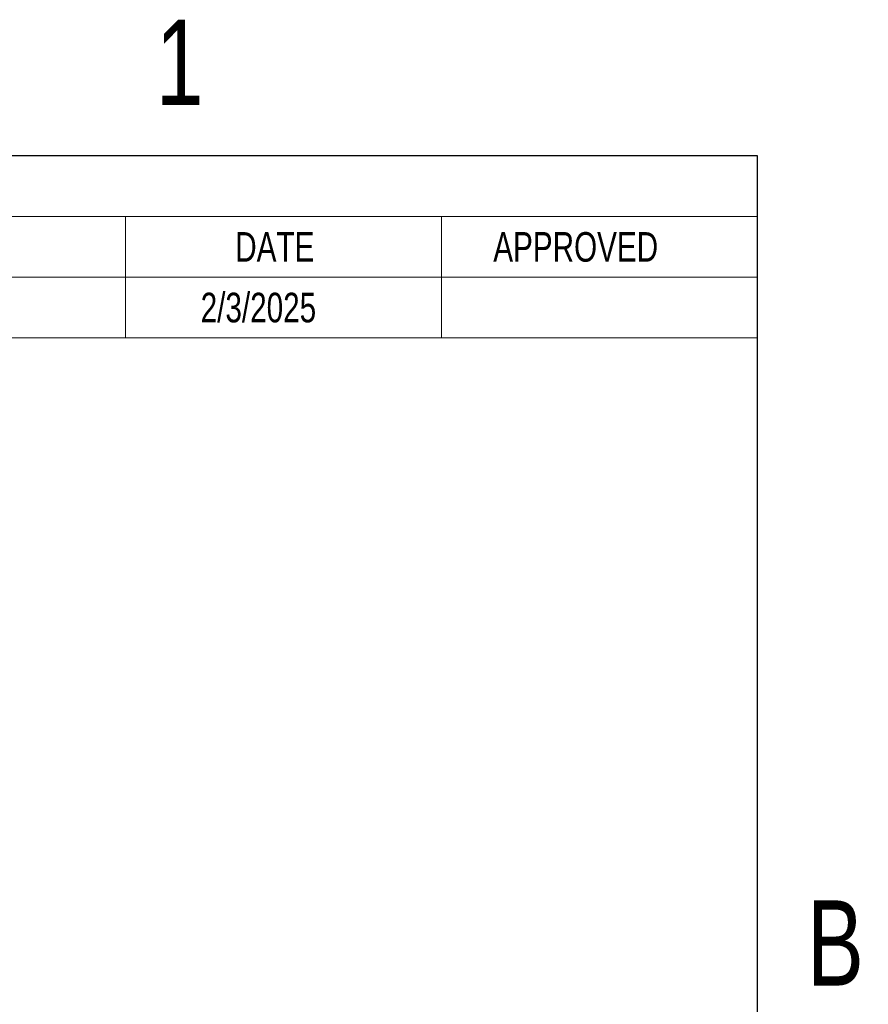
# Model space of a CAD drawing. Header units: millimetres. Extents: x 3 to 429, y 3 to 277.
# Tile 35 of 35: x 366 to 427, y 206 to 276. Entities that reach past the tile are written whole.
import ezdxf

# ---------------------------------------------------------------- set-up
doc = ezdxf.new("R2010")
doc.units = ezdxf.units.MM
doc.styles.add('SLDTEXTSTYLE0', font='TXT', dxfattribs={"width": 0.75})

# ---------------------------------------------------------------- blocks, each defined once
blk = doc.blocks.new('SW_TABLEANNOTATION_0')
at = {"color": 0, "linetype": 'Continuous', "lineweight": 18}
for p, q in [((27.12, 0), (103.32, 0)), ((103.32, 0), (125.926, 0)), ((125.926, 0), (148.531, 0)), ((148.531, 0), (148.531, -4.336)), ((27.12, -4.336), (103.32, -4.336)), ((103.32, -4.336), (103.32, -8.673)), ((103.32, -4.336), (125.926, -4.336)), ((125.926, -4.336), (125.926, -8.673)), ((125.926, -4.336), (148.531, -4.336)), ((148.531, -4.336), (148.531, -8.673)), ((27.12, -8.673), (103.32, -8.673)), ((103.32, -8.673), (125.926, -8.673)), ((103.32, -8.673), (103.32, -13.009)), ((125.926, -8.673), (148.531, -8.673)), ((125.926, -8.673), (125.926, -13.009)), ((148.531, -8.673), (148.531, -13.009)), ((27.12, -13.009), (103.32, -13.009)), ((103.32, -13.009), (125.926, -13.009)), ((125.926, -13.009), (148.531, -13.009))]:
    blk.add_line(p, q, dxfattribs=at)
at = {"color": 0, "linetype": 'Continuous', "lineweight": 18, "char_height": 2.1167, "attachment_point": 1, "style": 'SLDTEXTSTYLE0'}
for s, insert in [('DATE', (111.17, -5.449)), ('APPROVED', (129.632, -5.449)), ('2/3/2025', (108.696, -9.786))]:
    blk.add_mtext(s, dxfattribs=dict(at, insert=insert))

msp = doc.modelspace()

# ---------------------------------------------------------------- linework, layer by layer
at = {"color": 7, "linetype": 'Continuous'}
for p, q in [((419.1, 266.7), (12.7, 266.7)), ((419.1, 12.7), (419.1, 266.7))]:
    msp.add_line(p, q, dxfattribs=at)

# ---------------------------------------------------------------- block references
at = {"color": 7, "linetype": 'Continuous', "lineweight": 18}
msp.add_blockref('SW_TABLEANNOTATION_0', (270.5688, 266.7), dxfattribs=at)

# ---------------------------------------------------------------- texts
at = {"color": 7, "linetype": 'Continuous', "lineweight": 0, "char_height": 6.096, "attachment_point": 2, "style": 'SLDTEXTSTYLE0'}
for s, insert in [('1', (377.7636, 276.4387)), ('B', (424.679, 213.4654))]:
    msp.add_mtext(s, dxfattribs=dict(at, insert=insert))

doc.saveas('drawing.dxf')
